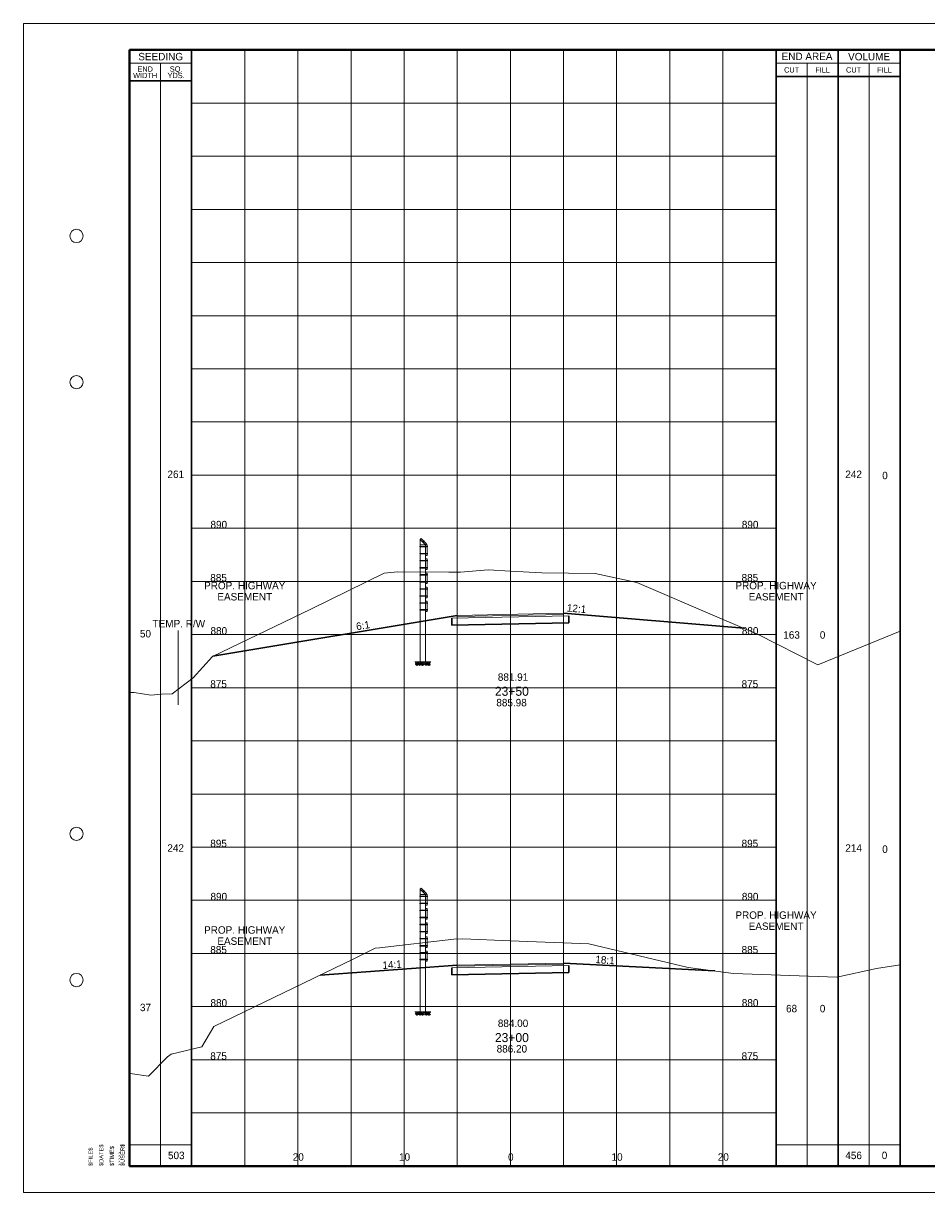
# Paper-space layout 'Layout1' of a CAD drawing. Header units: feet. Extents: x -1005 to 2379, y -670 to 6548.
# Tile 13 of 69: x -10 to 75, y 572 to 682. Entities that reach past the tile are written whole.
import ezdxf
from ezdxf.enums import TextEntityAlignment as Align

# ---------------------------------------------------------------- set-up
doc = ezdxf.new("R2010")
doc.units = ezdxf.units.FT
doc.header["$LTSCALE"] = 5
doc.header["$MEASUREMENT"] = 0
for name, pattern in [('DGN Style 2', [150.837143, 90.502286, -60.334857]), ('DGN Style 3', [211.172, 150.837143, -60.334857]), ('esmtmppr', [5.45, 1, -0.225, -0.225, 4]), ('esmtshpr', [5.35, 1, -0.175, -0.175, 4]), ('fencepr', [1, 0.925, 0.075])]:
    doc.linetypes.add(name, pattern=pattern)
for name, color, linetype, lineweight in [('PV_P_Text', 7, 'Continuous', 13), ('RD_P_Cells', 7, 'Continuous', 0), ('RD_P_Fence', 230, 'fencepr', 13), ('RW_P_Esmt_SH', 193, 'esmtshpr', 40), ('RW_P_Esmt_TMP', 193, 'esmtmppr', 40), ('SH_Border', 7, 'Continuous', 40), ('SH_Data', 7, 'Continuous', 0), ('SH_Major_Grid_Line', 254, 'Continuous', 13), ('SH_Text', 7, 'Continuous', 13), ('TX_P_20', 7, 'Continuous', 13), ('TX_P_5', 7, 'Continuous', 13), ('TX_P_Misc', 7, 'Continuous', 13), ('TX_X_5', 7, 'Continuous', 0), ('XS_P_Finished_Grade', 3, 'Continuous', 30), ('XS_P_Pavt_Surface', 251, 'Continuous', 13), ('XS_P_Subgrade', 4, 'Continuous', 30), ('XS_X_Ground_Line', 3, 'DGN Style 2', 13)]:
    doc.layers.add(name, color=color, linetype=linetype, lineweight=lineweight)
doc.layers.add('SH_Cut_Line', color=7, linetype='DGN Style 3', lineweight=0, plot=False)
doc.layers.add('XS_P_Pavt_Layers', color=251, linetype='Continuous', lineweight=0, transparency=0.5)
doc.styles.add('Slanted-Normal LS 0.50', font='font31.shx', dxfattribs={"height": 0.14})
doc.styles.add('Slanted-Sub Title', font='font31.shx', dxfattribs={"height": 0.17})
doc.styles.add('Style-CHAR_FAST_FONT', font='CHAR_FAST_FONT.shx')
doc.styles.add('Style-FONT1', font='FONT1.shx')
doc.styles.add('Style-font30', font='font30.shx')
doc.styles.add('Style-font31', font='font31.shx')
doc.styles.add('Style-font70', font='font70.shx')

# ---------------------------------------------------------------- blocks, each defined once
blk = doc.blocks.new('CROSS_SPLIT_2')
at = {"layer": 'SH_Border', "color": 7, "linetype": 'Continuous', "lineweight": 40, "flags": 128}
blk.add_lwpolyline([(2, 21.5), (33.5, 21.5), (33.5, 0.5), (2, 0.5), (2, 21.5)], close=True, dxfattribs=at)
at = {"layer": 'SH_Border', "color": 7, "linetype": 'Continuous', "lineweight": 0}
for centre in [(1, 18), (1, 15.25), (1, 6.75), (1, 4)]:
    blk.add_circle(centre, 0.125, dxfattribs=at)
at = {"layer": 'SH_Cut_Line', "color": 7, "linetype": 'DGN Style 3', "lineweight": 0, "flags": 128}
blk.add_lwpolyline([(0, 0), (34, 0), (34, 22), (0, 22), (0, 0)], close=True, dxfattribs=at)
at = {"layer": 'SH_Data', "color": 7, "linetype": 'Continuous', "lineweight": 30}
for p, q in [((3.167, 0.5), (3.167, 21.5)), ((14.166, 0.5), (14.166, 21.5)), ((15.333, 0.5), (15.333, 21.5)), ((16.5, 0.5), (16.5, 21.5)), ((3.167, 20.917), (2, 20.917)), ((14.166, 21), (16.5, 21))]:
    blk.add_line(p, q, dxfattribs=at)
at = {"layer": 'SH_Data', "color": 7, "linetype": 'Continuous', "lineweight": 0}
for p, q in [((3.167, 21.25), (2, 21.25)), ((14.166, 21.25), (16.5, 21.25))]:
    blk.add_line(p, q, dxfattribs=at)
at = {"layer": 'SH_Data', "color": 7, "linetype": 'Continuous', "lineweight": 13}
for p, q in [((2.583, 0.5), (2.583, 21.25)), ((14.75, 0.5), (14.75, 21.25)), ((15.917, 0.5), (15.917, 21.25)), ((2, 0.9), (3.167, 0.9)), ((14.166, 0.9), (16.5, 0.9))]:
    blk.add_line(p, q, dxfattribs=at)
at = {"layer": 'SH_Major_Grid_Line', "color": 254, "linetype": 'Continuous', "lineweight": 13}
for p, q in [((4.167, 0.5), (4.167, 21.5)), ((5.167, 0.5), (5.167, 21.5)), ((6.167, 0.5), (6.167, 21.5)), ((7.167, 0.5), (7.167, 21.5)), ((8.166, 0.5), (8.166, 21.5)), ((9.166, 0.5), (9.166, 21.5)), ((10.166, 0.5), (10.166, 21.5)), ((11.166, 0.5), (11.166, 21.5)), ((12.166, 0.5), (12.166, 21.5)), ((13.166, 0.5), (13.166, 21.5)), ((3.167, 20.5), (14.166, 20.5)), ((3.167, 19.5), (14.166, 19.5)), ((3.167, 18.5), (14.166, 18.5)), ((3.167, 17.5), (14.166, 17.5)), ((3.167, 16.5), (14.166, 16.5)), ((3.167, 15.5), (14.166, 15.5)), ((3.167, 14.5), (14.166, 14.5)), ((3.167, 13.5), (14.166, 13.5)), ((3.167, 12.5), (14.166, 12.5)), ((3.167, 11.5), (14.166, 11.5)), ((3.167, 10.5), (14.166, 10.5)), ((3.167, 9.5), (14.166, 9.5)), ((3.167, 8.5), (14.166, 8.5)), ((3.167, 7.5), (14.166, 7.5)), ((3.167, 6.5), (14.166, 6.5)), ((3.167, 5.5), (14.166, 5.5)), ((3.167, 4.5), (14.166, 4.5)), ((3.167, 3.5), (14.166, 3.5)), ((3.167, 2.5), (14.166, 2.5)), ((3.167, 1.5), (14.166, 1.5))]:
    blk.add_line(p, q, dxfattribs=at)
at = {"layer": 'SH_Border', "color": 7, "linetype": 'Continuous', "lineweight": 0, "style": 'Style-FONT1'}
blk.add_text('`````', height=0.125, rotation=90, dxfattribs=at).set_placement((1.925, 0.5))
at = {"layer": 'SH_Data', "color": 7, "linetype": 'Continuous', "lineweight": 13, "style": 'Style-font30'}
for s, p in [('SEEDING', (2.584, 21.375)), ('END AREA', (14.75, 21.379)), ('VOLUME', (15.917, 21.375))]:
    blk.add_text(s, height=0.14, dxfattribs=at).set_placement(p, align=Align.MIDDLE_CENTER)
at = {"layer": 'SH_Data', "color": 7, "linetype": 'Continuous', "lineweight": 0, "style": 'Style-font30'}
for s, p in [('CUT', (14.459, 21.125)), ('FILL', (15.042, 21.125)), ('CUT', (15.625, 21.125)), ('FILL', (16.208, 21.125))]:
    blk.add_text(s, height=0.1, dxfattribs=at).set_placement(p, align=Align.MIDDLE_CENTER)
at = {"layer": 'SH_Data', "color": 7, "linetype": 'Continuous', "lineweight": 0, "char_height": 0.14, "attachment_point": 5, "line_spacing_factor": 0.728571, "style": 'Style-font30'}
for s, insert in [('\\H0.714286x;END\\PWIDTH', (2.292, 21.08)), ('\\H0.714286x;SQ.\\PYDS.', (2.875, 21.08))]:
    blk.add_mtext(s, dxfattribs=dict(at, insert=insert))
at = {"layer": 'SH_Data', "color": 7, "linetype": 'Continuous', "lineweight": 0, "style": 'Style-font70'}
for p in [(32.75, 13.25), (33.252, 13.25), (33, 3.792)]:
    blk.add_attdef('Text', text='', height=0.25, rotation=90, dxfattribs=at).set_placement(p, align=Align.MIDDLE_CENTER)
at = {"layer": 'SH_Text', "style": 'Style-font70'}
for p in [(32.75, 3.75), (33.25, 3.75)]:
    blk.add_attdef('Text', text='', height=0.25, rotation=90, dxfattribs=at).set_placement(p, align=Align.MIDDLE_CENTER)
blk = doc.blocks.new('STAMP')
at = {"layer": 'TX_P_Misc', "linetype": 'Continuous', "lineweight": 13, "style": 'Style-CHAR_FAST_FONT'}
for s, p in [('$FILE$', (-0.773, 0)), ('$DATE$', (-0.573, 0)), ('$TIME$', (-0.373, 0)), ('$USER$', (-0.173, 0))]:
    blk.add_text(s, height=0.078, rotation=90, dxfattribs=at).set_placement(p, align=Align.TOP_LEFT)
blk = doc.blocks.new('GPKLBL_85')
at = {"layer": 'TX_P_5', "linetype": 'Continuous', "insert": (0.15, 0.92), "char_height": 0.7, "attachment_point": 1, "rotation": 4.1419, "line_spacing_factor": 0.6, "style": 'Style-font31'}
blk.add_mtext('14:1', dxfattribs=at)
blk = doc.blocks.new('XS POINT_44')
at = {"layer": 'RW_P_Esmt_SH', "linetype": 'Continuous', "lineweight": 13}
blk.add_line((0, 3.5), (0, -3.5), dxfattribs=at)
blk = doc.blocks.new('XS POINT_45')
at = {"layer": 'RW_P_Esmt_SH', "linetype": 'Continuous', "lineweight": 13}
blk.add_line((0, 3.5), (0, -3.5), dxfattribs=at)
blk = doc.blocks.new('GPKLBL_86')
at = {"layer": 'TX_P_5', "linetype": 'Continuous', "extrusion": (0, 0, -1), "insert": (0.26, 0.93), "char_height": 0.7, "attachment_point": 3, "text_direction": (-0.997388, -0.072227, 0), "line_spacing_factor": 0.6, "style": 'Style-font31'}
blk.add_mtext('18:1', dxfattribs=at)
blk = doc.blocks.new('RCP')
at = {"layer": 'RD_P_Cells'}
for points, knots in [([(0.02, 0.09), (0.03, 0.1), (0.05, 0.11), (0.07, 0.11), (0.07, 0.12), (0.08, 0.1), (0.08, 0.09), (0.08, 0.08), (0.07, 0.07), (0.06, 0.06), (0.05, 0.05), (0.02, 0.04), (0.02, 0.05), (0.01, 0.06), (0.01, 0.07), (0.01, 0.08), (0.01, 0.08), (0.01, 0.08), (0.01, 0.09), (0.02, 0.09), (0.02, 0.09), (0.02, 0.09)], [0, 0, 0, 0, 0.258176, 0.258176, 0.258176, 0.385117, 0.385117, 0.385117, 0.555016, 0.555016, 0.555016, 0.785627, 0.785627, 0.785627, 0.908123, 0.908123, 0.908123, 0.969027, 0.969027, 0.969027, 1, 1, 1, 1]), ([(0.05, 0.33), (0.06, 0.33), (0.06, 0.34), (0.07, 0.34), (0.08, 0.35), (0.09, 0.35), (0.1, 0.35), (0.11, 0.35), (0.12, 0.35), (0.12, 0.34), (0.13, 0.33), (0.13, 0.33), (0.13, 0.32), (0.12, 0.31), (0.12, 0.3), (0.11, 0.29), (0.1, 0.28), (0.09, 0.28), (0.08, 0.28), (0.07, 0.28), (0.05, 0.27), (0.04, 0.28), (0.04, 0.29), (0.03, 0.29), (0.03, 0.3), (0.03, 0.31), (0.04, 0.32), (0.04, 0.32), (0.04, 0.32), (0.04, 0.33), (0.05, 0.33)], [0, 0, 0, 0, 0.107172, 0.107172, 0.107172, 0.224609, 0.224609, 0.224609, 0.311187, 0.311187, 0.311187, 0.390245, 0.390245, 0.390245, 0.521508, 0.521508, 0.521508, 0.650159, 0.650159, 0.650159, 0.785017, 0.785017, 0.785017, 0.874079, 0.874079, 0.874079, 0.953282, 0.953282, 0.953282, 1, 1, 1, 1]), ([(0.16, 0.26), (0.17, 0.26), (0.19, 0.27), (0.2, 0.27), (0.22, 0.27), (0.22, 0.25), (0.23, 0.23), (0.23, 0.22), (0.23, 0.2), (0.22, 0.19), (0.2, 0.18), (0.19, 0.17), (0.17, 0.17), (0.16, 0.16), (0.14, 0.16), (0.13, 0.17), (0.12, 0.17), (0.11, 0.18), (0.11, 0.18), (0.1, 0.2), (0.1, 0.22), (0.11, 0.23), (0.11, 0.24), (0.12, 0.24), (0.13, 0.25), (0.13, 0.25), (0.14, 0.26), (0.15, 0.26), (0.15, 0.26), (0.15, 0.26), (0.16, 0.26)], [0, 0, 0, 0, 0.126661, 0.126661, 0.126661, 0.253188, 0.253188, 0.253188, 0.368171, 0.368171, 0.368171, 0.509113, 0.509113, 0.509113, 0.63015, 0.63015, 0.63015, 0.70369, 0.70369, 0.70369, 0.826515, 0.826515, 0.826515, 0.907901, 0.907901, 0.907901, 0.976801, 0.976801, 0.976801, 1, 1, 1, 1]), ([(0.16, 0.11), (0.17, 0.11), (0.18, 0.11), (0.19, 0.12), (0.21, 0.12), (0.23, 0.12), (0.25, 0.1), (0.26, 0.09), (0.26, 0.07), (0.26, 0.06), (0.25, 0.05), (0.24, 0.03), (0.23, 0.02), (0.21, 0), (0.18, 0), (0.16, 0.01), (0.15, 0.02), (0.13, 0.03), (0.13, 0.05), (0.12, 0.06), (0.13, 0.07), (0.14, 0.08), (0.14, 0.09), (0.14, 0.09), (0.15, 0.1), (0.15, 0.1), (0.15, 0.1), (0.16, 0.11)], [0, 0, 0, 0, 0.098896, 0.098896, 0.098896, 0.24332, 0.24332, 0.24332, 0.355319, 0.355319, 0.355319, 0.496743, 0.496743, 0.496743, 0.673566, 0.673566, 0.673566, 0.816859, 0.816859, 0.816859, 0.906168, 0.906168, 0.906168, 0.969895, 0.969895, 0.969895, 1, 1, 1, 1]), ([(0.29, 0.35), (0.3, 0.35), (0.31, 0.36), (0.32, 0.36), (0.34, 0.36), (0.34, 0.33), (0.34, 0.32), (0.33, 0.31), (0.32, 0.3), (0.31, 0.3), (0.3, 0.29), (0.28, 0.29), (0.27, 0.3), (0.27, 0.31), (0.27, 0.32), (0.27, 0.33), (0.27, 0.33), (0.28, 0.34), (0.28, 0.34), (0.28, 0.35), (0.28, 0.35), (0.29, 0.35)], [0, 0, 0, 0, 0.188286, 0.188286, 0.188286, 0.356428, 0.356428, 0.356428, 0.541746, 0.541746, 0.541746, 0.732506, 0.732506, 0.732506, 0.852511, 0.852511, 0.852511, 0.937171, 0.937171, 0.937171, 1, 1, 1, 1]), ([(0.31, 0.2), (0.32, 0.21), (0.33, 0.21), (0.34, 0.22), (0.35, 0.22), (0.36, 0.2), (0.36, 0.18), (0.37, 0.17), (0.36, 0.16), (0.35, 0.14), (0.34, 0.13), (0.33, 0.13), (0.32, 0.12), (0.31, 0.12), (0.3, 0.12), (0.29, 0.13), (0.28, 0.14), (0.27, 0.15), (0.27, 0.16), (0.28, 0.17), (0.28, 0.19), (0.29, 0.19), (0.29, 0.2), (0.3, 0.2), (0.31, 0.2)], [0, 0, 0, 0, 0.135762, 0.135762, 0.135762, 0.276579, 0.276579, 0.276579, 0.425633, 0.425633, 0.425633, 0.565886, 0.565886, 0.565886, 0.678149, 0.678149, 0.678149, 0.814077, 0.814077, 0.814077, 0.922173, 0.922173, 0.922173, 1, 1, 1, 1])]:
    blk.add_open_spline(points, degree=3, knots=knots, dxfattribs=at)
blk = doc.blocks.new('GPKLBL_87')
at = {"layer": 'TX_P_5', "linetype": 'Continuous', "extrusion": (0, 0, -1), "insert": (-0.46, 0.97), "char_height": 0.7, "attachment_point": 3, "text_direction": (-0.986394, 0.164399, 0), "line_spacing_factor": 0.6, "style": 'Style-font31'}
blk.add_mtext('6:1', dxfattribs=at)
blk = doc.blocks.new('GPKLBL_88')
at = {"layer": 'TX_P_5', "linetype": 'Continuous', "insert": (-0.65, 0.95), "char_height": 0.7, "attachment_point": 1, "rotation": 355.2364, "line_spacing_factor": 0.6, "style": 'Style-font31'}
blk.add_mtext('12:1', dxfattribs=at)
blk = doc.blocks.new('XS POINT_46')
at = {"layer": 'RW_P_Esmt_SH', "linetype": 'Continuous', "lineweight": 13}
blk.add_line((0, 3.5), (0, -3.5), dxfattribs=at)
blk = doc.blocks.new('XS POINT_47')
at = {"layer": 'RW_P_Esmt_SH', "linetype": 'Continuous', "lineweight": 13}
blk.add_line((0, 3.5), (0, -3.5), dxfattribs=at)
blk = doc.blocks.new('XS POINT_48')
at = {"layer": 'RW_P_Esmt_TMP', "linetype": 'Continuous', "lineweight": 13}
blk.add_line((0, 3.5), (0, -3.5), dxfattribs=at)

psp = doc.layouts.get("Layout1")

# ---------------------------------------------------------------- linework, layer by layer
at = {"layer": 'RD_P_Fence'}
for p, q in [((27.33, 633.95), (27.43, 634.04)), ((27.72, 633.8), (27.69, 633.83)), ((27.83, 633.45), (27.93, 633.54)), ((28.04, 633.26), (28.04, 633.3)), ((28.04, 632.59), (28.04, 632.63)), ((28.04, 631.93), (28.04, 631.97)), ((28.04, 631.26), (28.04, 631.3)), ((28.04, 630.6), (28.04, 630.64)), ((28.04, 629.93), (28.04, 629.97)), ((28.04, 629.27), (28.04, 629.31)), ((28.04, 628.6), (28.04, 628.64)), ((28.04, 627.94), (28.04, 627.98)), ((28.04, 627.31), (28.04, 627.36)), ((27.33, 601.05), (27.43, 601.14)), ((27.72, 600.9), (27.69, 600.93)), ((27.83, 600.55), (27.93, 600.64)), ((28.04, 600.36), (28.04, 600.4)), ((28.04, 599.69), (28.04, 599.73)), ((28.04, 599.03), (28.04, 599.07)), ((28.04, 598.36), (28.04, 598.4)), ((28.04, 597.7), (28.04, 597.74)), ((28.04, 597.03), (28.04, 597.07)), ((28.04, 596.37), (28.04, 596.41)), ((28.04, 595.7), (28.04, 595.74)), ((28.04, 595.04), (28.04, 595.08)), ((28.04, 594.41), (28.04, 594.45))]:
    psp.add_line(p, q, dxfattribs=at)
at = {"layer": 'RD_P_Fence', "linetype": 'Continuous'}
for p, q in [((27.33, 633.95), (27.33, 622.42)), ((27.33, 633.95), (27.83, 633.45)), ((27.43, 634.04), (27.93, 633.54)), ((27.55, 633.69), (27.69, 633.83)), ((27.58, 633.66), (27.72, 633.8)), ((27.65, 633.82), (27.66, 633.83)), ((27.72, 633.78), (27.66, 633.83)), ((27.7, 633.76), (27.72, 633.78)), ((27.33, 633.45), (27.83, 633.45)), ((27.33, 633.3), (28.04, 633.3)), ((27.33, 633.26), (28.04, 633.26)), ((27.33, 632.63), (28.04, 632.63)), ((27.33, 632.59), (28.04, 632.59)), ((27.83, 633.45), (27.83, 622.42)), ((27.83, 633.45), (28, 633.45)), ((28, 632.45), (28, 633.45)), ((28, 633.32), (28.02, 633.32)), ((28, 633.24), (28.02, 633.24)), ((28, 632.65), (28.02, 632.65)), ((28, 632.57), (28.02, 632.57)), ((28.02, 633.24), (28.02, 633.32)), ((28.02, 632.57), (28.02, 632.65)), ((27.33, 631.97), (28.04, 631.97)), ((27.33, 631.93), (28.04, 631.93)), ((27.83, 632.45), (28, 632.45)), ((27.83, 632.12), (28, 632.12)), ((28, 631.12), (28, 632.12)), ((28, 631.99), (28.02, 631.99)), ((28, 631.91), (28.02, 631.91)), ((28.02, 631.91), (28.02, 631.99)), ((27.33, 631.3), (28.04, 631.3)), ((27.33, 631.26), (28.04, 631.26)), ((27.33, 630.64), (28.04, 630.64)), ((27.33, 630.6), (28.04, 630.6)), ((27.83, 631.12), (28, 631.12)), ((27.83, 630.79), (28, 630.79)), ((28, 631.32), (28.02, 631.32)), ((28, 631.24), (28.02, 631.24)), ((28, 629.79), (28, 630.79)), ((28, 630.66), (28.02, 630.66)), ((28, 630.58), (28.02, 630.58)), ((28.02, 631.24), (28.02, 631.32)), ((28.02, 630.58), (28.02, 630.66)), ((27.33, 629.97), (28.04, 629.97)), ((27.33, 629.93), (28.04, 629.93)), ((27.33, 629.31), (28.04, 629.31)), ((27.33, 629.27), (28.04, 629.27)), ((27.83, 629.79), (28, 629.79)), ((27.83, 629.46), (28, 629.46)), ((28, 629.99), (28.02, 629.99)), ((28, 629.91), (28.02, 629.91)), ((28, 628.46), (28, 629.46)), ((28, 629.33), (28.02, 629.33)), ((28, 629.25), (28.02, 629.25)), ((28.02, 629.91), (28.02, 629.99)), ((28.02, 629.25), (28.02, 629.33)), ((27.33, 628.64), (28.04, 628.64)), ((27.33, 628.6), (28.04, 628.6)), ((27.83, 628.46), (28, 628.46)), ((27.83, 628.13), (28, 628.13)), ((28, 628.66), (28.02, 628.66)), ((28, 628.58), (28.02, 628.58)), ((28, 627.17), (28, 628.13)), ((28.02, 628.58), (28.02, 628.66)), ((27.33, 627.98), (28.04, 627.98)), ((27.33, 627.94), (28.04, 627.94)), ((27.33, 627.36), (28.04, 627.36)), ((27.33, 627.31), (28.04, 627.31)), ((27.83, 627.17), (28, 627.17)), ((28, 628), (28.02, 628)), ((28, 627.92), (28.02, 627.92)), ((28, 627.38), (28.02, 627.38)), ((28, 627.29), (28.02, 627.29)), ((28.02, 627.92), (28.02, 628)), ((28.02, 627.29), (28.02, 627.38)), ((27.33, 622.42), (27.83, 622.42)), ((27.33, 601.05), (27.33, 589.52)), ((27.33, 601.05), (27.83, 600.55)), ((27.43, 601.14), (27.93, 600.64)), ((27.55, 600.79), (27.69, 600.93)), ((27.58, 600.76), (27.72, 600.9)), ((27.65, 600.92), (27.66, 600.93)), ((27.72, 600.87), (27.66, 600.93)), ((27.7, 600.86), (27.72, 600.87)), ((27.33, 600.55), (27.83, 600.55)), ((27.33, 600.4), (28.04, 600.4)), ((27.33, 600.36), (28.04, 600.36)), ((27.33, 599.73), (28.04, 599.73)), ((27.33, 599.69), (28.04, 599.69)), ((27.83, 600.55), (27.83, 589.52)), ((27.83, 600.55), (28, 600.55)), ((27.83, 599.55), (28, 599.55)), ((28, 599.55), (28, 600.55)), ((28, 600.42), (28.02, 600.42)), ((28, 600.34), (28.02, 600.34)), ((28, 599.75), (28.02, 599.75)), ((28, 599.67), (28.02, 599.67)), ((28.02, 600.34), (28.02, 600.42)), ((28.02, 599.67), (28.02, 599.75)), ((27.33, 599.07), (28.04, 599.07)), ((27.33, 599.03), (28.04, 599.03)), ((27.33, 598.4), (28.04, 598.4)), ((27.83, 599.22), (28, 599.22)), ((28, 598.22), (28, 599.22)), ((28, 599.09), (28.02, 599.09)), ((28, 599.01), (28.02, 599.01)), ((28, 598.42), (28.02, 598.42)), ((28.02, 599.01), (28.02, 599.09)), ((28.02, 598.34), (28.02, 598.42)), ((27.33, 598.36), (28.04, 598.36)), ((27.33, 597.74), (28.04, 597.74)), ((27.33, 597.7), (28.04, 597.7)), ((27.83, 598.22), (28, 598.22)), ((27.83, 597.89), (28, 597.89)), ((28, 598.34), (28.02, 598.34)), ((28, 596.89), (28, 597.89)), ((28, 597.76), (28.02, 597.76)), ((28, 597.68), (28.02, 597.68)), ((28.02, 597.68), (28.02, 597.76)), ((27.33, 597.07), (28.04, 597.07)), ((27.33, 597.03), (28.04, 597.03)), ((27.33, 596.41), (28.04, 596.41)), ((27.33, 596.37), (28.04, 596.37)), ((27.83, 596.89), (28, 596.89)), ((27.83, 596.56), (28, 596.56)), ((28, 597.09), (28.02, 597.09)), ((28, 597.01), (28.02, 597.01)), ((28, 595.56), (28, 596.56)), ((28, 596.43), (28.02, 596.43)), ((28, 596.35), (28.02, 596.35)), ((28.02, 597.01), (28.02, 597.09)), ((28.02, 596.35), (28.02, 596.43)), ((27.33, 595.74), (28.04, 595.74)), ((27.33, 595.7), (28.04, 595.7)), ((27.83, 595.56), (28, 595.56)), ((27.83, 595.23), (28, 595.23)), ((28, 595.76), (28.02, 595.76)), ((28, 595.68), (28.02, 595.68)), ((28, 594.27), (28, 595.23)), ((28, 595.1), (28.02, 595.1)), ((28.02, 595.68), (28.02, 595.76)), ((28.02, 595.02), (28.02, 595.1)), ((27.33, 595.08), (28.04, 595.08)), ((27.33, 595.04), (28.04, 595.04)), ((27.33, 594.45), (28.04, 594.45)), ((27.33, 594.41), (28.04, 594.41)), ((27.83, 594.27), (28, 594.27)), ((28, 595.02), (28.02, 595.02)), ((28, 594.47), (28.02, 594.47)), ((28, 594.39), (28.02, 594.39)), ((28.02, 594.39), (28.02, 594.47)), ((27.33, 589.52), (27.83, 589.52))]:
    psp.add_line(p, q, dxfattribs=at)
at = {"layer": 'RD_P_Fence', "ltscale": 1.166667}
for centre in [(27.35, 633.28), (27.35, 632.61), (27.35, 631.95), (27.35, 631.28), (27.35, 630.62), (27.35, 629.95), (27.35, 629.29), (27.35, 628.62), (27.35, 627.96), (27.35, 627.33), (27.35, 600.38), (27.35, 599.71), (27.35, 599.05), (27.35, 598.38), (27.35, 597.72), (27.35, 597.05), (27.35, 596.39), (27.35, 595.72), (27.35, 595.06), (27.35, 594.43)]:
    psp.add_arc(centre, 0.03, 119.8659, 240.1341, dxfattribs=at)
at = {"layer": 'XS_P_Finished_Grade'}
for p, q in [((57.8, 625.59), (40.83, 627.01)), ((7.84, 622.97), (30.83, 626.81)), ((40.83, 594.1), (55.07, 593.35)), ((30.83, 593.9), (17.93, 592.97))]:
    psp.add_line(p, q, dxfattribs=at)
at = {"layer": 'XS_P_Pavt_Layers', "color": 2, "lineweight": 13}
for p, q in [((30.33, 626.55), (41.33, 626.77)), ((30.83, 626.7), (40.83, 626.9)), ((30.83, 593.8), (40.83, 594)), ((30.33, 593.64), (41.33, 593.86))]:
    psp.add_line(p, q, dxfattribs=at)
at = {"layer": 'XS_P_Pavt_Surface', "color": 193}
for p, q in [((30.83, 626.81), (40.83, 627.01)), ((40.83, 627.01), (40.83, 626.76)), ((30.83, 626.81), (30.83, 626.56)), ((30.83, 593.9), (40.83, 594.1)), ((40.83, 594.1), (40.83, 593.85)), ((30.83, 593.9), (30.83, 593.65))]:
    psp.add_line(p, q, dxfattribs=at)
at = {"layer": 'XS_P_Subgrade'}
for p, q in [((30.33, 626.55), (30.33, 625.88)), ((30.33, 625.88), (41.33, 626.1)), ((41.33, 626.77), (41.33, 626.1)), ((30.33, 593.64), (30.33, 592.98)), ((30.33, 592.98), (41.33, 593.2)), ((41.33, 593.86), (41.33, 593.2))]:
    psp.add_line(p, q, dxfattribs=at)
at = {"layer": 'XS_P_Subgrade', "lineweight": 13}
for p, q in [((27.33, 622.42), (26.84, 622.42)), ((27.83, 622.42), (28.34, 622.42)), ((27.33, 589.52), (26.84, 589.52)), ((27.83, 589.52), (28.34, 589.52))]:
    psp.add_line(p, q, dxfattribs=at)
at = {"layer": 'XS_X_Ground_Line', "flags": 128}
for points in [[(0, 619.54), (0.42, 619.55), (1.99, 619.31), (3, 619.39), (3.99, 619.43), (5.98, 620.93), (7.79, 622.95), (17.05, 627.38), (23.94, 630.79), (25.2, 630.89), (30.04, 630.88), (31.12, 630.87), (33.74, 631.1), (35.83, 630.98), (38.79, 630.82), (43.81, 630.75), (47.72, 629.9), (55.47, 626.59), (59.08, 625.04), (64.77, 622.15), (72.5, 625.31)], [(0, 583.71), (0.04, 583.71), (1.78, 583.45), (3.57, 585.27), (3.9, 585.52), (6.79, 586.23), (7.92, 588.14), (21.09, 594.5), (23.1, 595.49), (23.5, 595.52), (30.5, 596.33), (31.37, 596.37), (35.83, 596.2), (43.21, 595.91), (52.57, 593.69), (56.83, 593.1), (66.55, 592.77), (70.27, 593.59), (72.5, 593.94)]]:
    psp.add_lwpolyline(points, dxfattribs=at)

# ---------------------------------------------------------------- block references
at = {"layer": 'RD_P_Cells', "extrusion": (0, 0, -1), "xscale": 0.75, "yscale": 0.75, "zscale": 0.75}
for p in [(-27.17, 622.1), (-27.44, 622.1), (-27.71, 622.1), (-28.03, 622.1), (-28.31, 622.1), (-27.17, 589.2), (-27.44, 589.2), (-27.71, 589.2), (-28.03, 589.2), (-28.31, 589.2)]:
    psp.add_blockref('RCP', p, dxfattribs=at)
at = {"layer": 'RW_P_Esmt_SH', "linetype": 'Continuous', "lineweight": 13}
for name, p in [('XS POINT_46', (10.83, 624.46)), ('XS POINT_47', (60.83, 624.46)), ('XS POINT_45', (60.83, 593.46)), ('XS POINT_44', (10.83, 592.06))]:
    psp.add_blockref(name, p, dxfattribs=at)
at = {"layer": 'RW_P_Esmt_TMP', "linetype": 'Continuous', "lineweight": 13}
psp.add_blockref('XS POINT_48', (4.58, 621.88), dxfattribs=at)
at = {"layer": 'SH_Cut_Line', "color": 7, "linetype": 'DGN Style 3', "lineweight": 0, "xscale": 5, "yscale": 5, "zscale": 5}
psp.add_blockref('CROSS_SPLIT_2', (-10, 572.5), dxfattribs=at)
at = {"layer": 'TX_P_5', "linetype": 'Continuous'}
for name, p in [('GPKLBL_88', (41.83, 626.92)), ('GPKLBL_85', (23.61, 593.31))]:
    psp.add_blockref(name, p, dxfattribs=at)
at = {"layer": 'TX_P_5', "linetype": 'Continuous', "extrusion": (0, 0, -1)}
psp.add_blockref('GPKLBL_87', (-22.08, 625.34), dxfattribs=at)
at = {"layer": 'TX_P_5', "linetype": 'Continuous', "extrusion": (0, 0, -1), "rotation": 359.9285721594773}
psp.add_blockref('GPKLBL_86', (-45.93, 593.74), dxfattribs=at)
at = {"layer": 'TX_P_Misc', "linetype": 'Continuous', "lineweight": 13, "xscale": 5, "yscale": 5, "zscale": 5}
psp.add_blockref('STAMP', (0, 575), dxfattribs=at)

# ---------------------------------------------------------------- texts
at = {"layer": 'PV_P_Text', "style": 'Slanted-Normal LS 0.50'}
for s, p in [(' 881.91', (35.95, 620.65)), (' 884.00', (35.95, 588.08))]:
    psp.add_text(s, height=0.7, dxfattribs=at).set_placement(p, align=Align.CENTER)
at = {"layer": 'RW_P_Esmt_SH', "linetype": 'Continuous', "lineweight": 13, "char_height": 0.7, "attachment_point": 2, "line_spacing_factor": 0.9, "style": 'Style-font31'}
for insert in [(10.83, 629.96), (60.83, 629.96), (60.83, 598.96), (10.83, 597.56)]:
    psp.add_mtext('PROP. HIGHWAY\\PEASEMENT', dxfattribs=dict(at, insert=insert))
at = {"layer": 'RW_P_Esmt_TMP', "linetype": 'Continuous', "lineweight": 13, "style": 'Style-font31'}
psp.add_text('TEMP. R/W', height=0.7, dxfattribs=at).set_placement((4.63, 626.38), align=Align.TOP_CENTER)
at = {"layer": 'SH_Text', "style": 'Style-font31'}
for s, p in [('890', (8.39, 635)), ('890', (58.39, 635)), ('885', (8.37, 630)), ('885', (58.37, 630)), ('880', (8.39, 625)), ('880', (58.39, 625)), ('875', (8.37, 620)), ('875', (58.37, 620)), ('895', (8.37, 605)), ('895', (58.37, 605)), ('890', (8.39, 600)), ('890', (58.39, 600)), ('885', (8.37, 595)), ('885', (58.37, 595)), ('880', (8.39, 590)), ('880', (58.39, 590)), ('875', (8.37, 585)), ('875', (58.37, 585)), ('20', (15.87, 575.5)), ('10', (25.87, 575.5)), ('0', (35.87, 575.5)), ('0', (35.87, 575.5)), ('10', (45.87, 575.5)), ('20', (55.87, 575.5))]:
    psp.add_text(s, height=0.7, dxfattribs=at).set_placement(p, align=Align.CENTER)
at = {"layer": 'TX_P_20', "style": 'Slanted-Normal LS 0.50'}
for s, p in [('261', (4.34, 640.08)), ('242', (68.13, 640.08)), ('50', (1.49, 625.08)), ('242', (4.33, 604.92)), ('214', (68.13, 604.92)), ('37', (1.49, 589.92)), ('503', (4.39, 576)), ('456', (68.13, 576)), ('0', (71.04, 576))]:
    psp.add_text(s, height=0.7, dxfattribs=at).set_placement(p, align=Align.MIDDLE_CENTER)
at = {"layer": 'TX_P_20', "char_height": 0.7, "attachment_point": 5, "line_spacing_factor": 0.6, "style": 'Slanted-Normal LS 0.50'}
for s, insert in [('0', (71.08, 639.96)), ('163', (62.29, 624.96)), ('0', (65.21, 624.96)), ('0', (71.08, 604.81)), ('68', (62.29, 589.81)), ('0', (65.21, 589.81))]:
    psp.add_mtext(s, dxfattribs=dict(at, insert=insert))
at = {"layer": 'TX_P_5', "char_height": 0.85, "attachment_point": 5, "line_spacing_factor": 0.6, "style": 'Slanted-Sub Title'}
for s, insert in [('23+50', (35.97, 619.66)), ('23+00', (35.97, 587.08))]:
    psp.add_mtext(s, dxfattribs=dict(at, insert=insert))
at = {"layer": 'TX_X_5', "linetype": 'Continuous', "style": 'Style-font31'}
for s, p in [('885.98', (35.94, 618.95)), ('886.20', (35.97, 586.38))]:
    psp.add_text(s, height=0.7, dxfattribs=at).set_placement(p, align=Align.TOP_CENTER)

doc.saveas('drawing.dxf')
